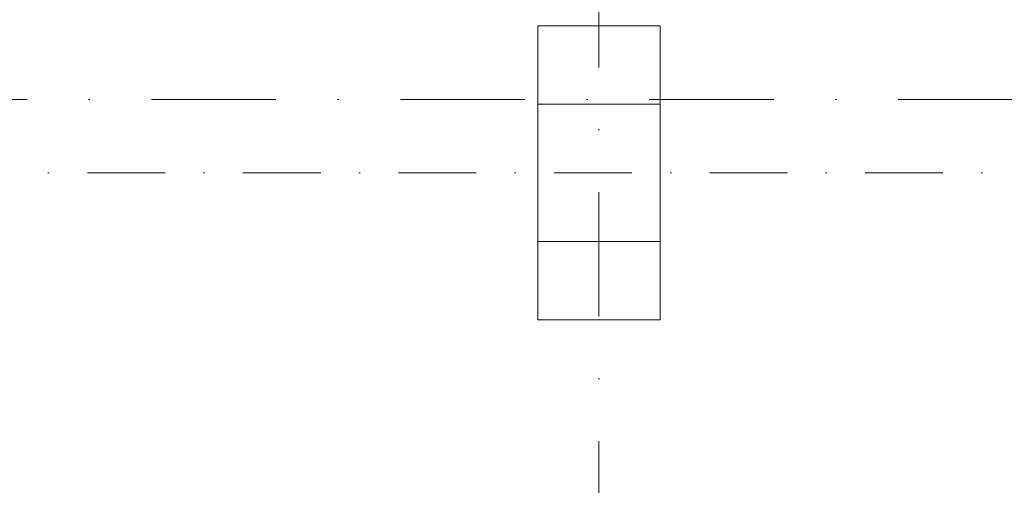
# Model space of a CAD drawing. Header units: millimetres. Extents: x -916886 to 3713765, y -2985421 to 1675785.
# Tile 64 of 256: x 831698 to 835717, y 79825 to 81725. Entities that reach past the tile are written whole.
import ezdxf

# ---------------------------------------------------------------- set-up
doc = ezdxf.new("R2010")
doc.units = ezdxf.units.MM
doc.linetypes.add('DASHDOT', pattern=[25.4, 12.7, -6.35, 0, -6.35])
doc.layers.add('A99_N_kce-pohl', color=1, linetype='Continuous', lineweight=9)

msp = doc.modelspace()

# ---------------------------------------------------------------- linework, layer by layer
at = {"layer": 'A99_N_kce-pohl', "color": 7, "linetype": 'DASHDOT', "ltscale": 40}
for p, q in [((834062.5, 139955), (834062.5, 22692.5)), ((820042.5, 81400), (954862.5, 81400))]:
    msp.add_line(p, q, dxfattribs=at)
at = {"layer": 'A99_N_kce-pohl', "color": 7, "linetype": 'DASHDOT', "ltscale": 25}
msp.add_line((821812.5, 81100), (954862.5, 81100), dxfattribs=at)
at = {"layer": 'A99_N_kce-pohl', "color": 7, "linetype": 'Continuous', "ltscale": 2}
msp.add_lwpolyline([(834312.5, 80500), (833812.5, 80500), (833812.5, 81700), (834312.5, 81700)], close=True, dxfattribs=at)
msp.add_lwpolyline([(834312.5, 80500), (833812.5, 80500), (833812.5, 81700), (834312.5, 81700)], close=True, dxfattribs=at)
at = {"layer": 'A99_N_kce-pohl', "color": 7, "linetype": 'Continuous', "lineweight": 20, "ltscale": 2}
for points in [[(833812.5, 81700), (834312.5, 81700), (834312.5, 81380), (833812.5, 81380)], [(833812.5, 80820), (834312.5, 80820), (834312.5, 80500), (833812.5, 80500)]]:
    msp.add_lwpolyline(points, close=True, dxfattribs=at)

doc.saveas('drawing.dxf')
